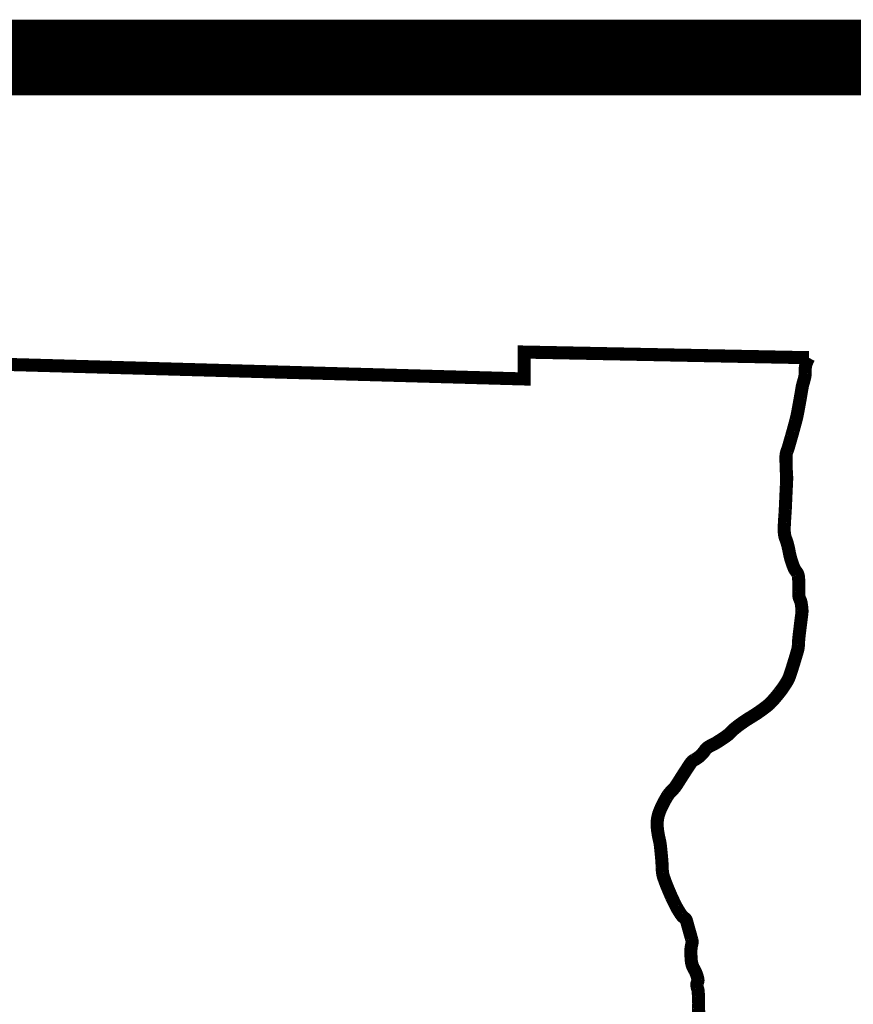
# Model space of a CAD drawing. Header units: feet. Extents: x 0 to 8.5, y 0 to 11.
# Tile 144 of 150: x 7.341 to 7.782, y 2 to 2.52. Entities that reach past the tile are written whole.
import ezdxf

# ---------------------------------------------------------------- set-up
doc = ezdxf.new("R2010")
doc.units = ezdxf.units.FT
doc.header["$MEASUREMENT"] = 0
doc.layers.add('BELMONT-BORDER', color=5, linetype='CONTINUOUS')
doc.layers.add('BORDER', color=7, linetype='CONTINUOUS')

msp = doc.modelspace()

# ---------------------------------------------------------------- linework, layer by layer
at = {"layer": 'BELMONT-BORDER', "color": 5, "const_width": 0.00691}
msp.add_lwpolyline([(6.51633, 1.42511), (6.52513, 2.36053), (6.79247, 2.36308), (6.79259, 2.35306), (7.60785, 2.33015), (7.60792, 2.34436), (7.75831, 2.34138)], dxfattribs=at)
msp.add_lwpolyline([(7.70022, 1.99475, -0.028804), (7.70002, 1.99753, -0.008123), (7.70003, 2.00007, 0.009336), (7.70004, 2.0026, 0.009851), (7.69999, 2.00392, 0.005039), (7.69983, 2.00649, 0.063836), (7.69948, 2.00819, -0.062086), (7.69912, 2.00994, -0.155581), (7.69943, 2.01129, 0.162501), (7.69972, 2.0126, 0.039146), (7.69952, 2.01365, 0.019266), (7.69887, 2.01573, 0.051338), (7.6976, 2.0184, -0.063951), (7.69663, 2.02058, -0.050097), (7.69619, 2.02283, -0.023551), (7.69598, 2.02768, -0.064423), (7.69651, 2.03172, 0.133949), (7.6965, 2.0337, 0.000137), (7.69625, 2.03457, 0.000035), (7.69529, 2.038, 0.000059), (7.6939, 2.04296, 0.000313), (7.69364, 2.04389, 0.1759), (7.69267, 2.04524, -0.099608), (7.69067, 2.0473, -0.007684), (7.68899, 2.04998, -0.016767), (7.68829, 2.05124, -0.005872), (7.68698, 2.05385, -0.006046), (7.68577, 2.05641, -0.006159), (7.68496, 2.05825, -0.002978), (7.68335, 2.06207, -0.018533), (7.68152, 2.06702, -0.044957), (7.68103, 2.06914, -0.029655), (7.68081, 2.07188, 0.017705), (7.68056, 2.07647, 0.002412), (7.68011, 2.0812, 0.004295), (7.67982, 2.08385, 0.030338), (7.67935, 2.08647, -0.01961), (7.67853, 2.09051, -0.034839), (7.67816, 2.09461, -0.044435), (7.67838, 2.09784, -0.052647), (7.67931, 2.10129, -0.032742), (7.68172, 2.10651, -0.006896), (7.68321, 2.10916, -0.018536), (7.68381, 2.11012, -0.055063), (7.68614, 2.11283, 0.060634), (7.68822, 2.11531, 0.004094), (7.6896, 2.11745, -0.002517), (7.69182, 2.12095, -0.002667), (7.69486, 2.12562, -0.007271), (7.69601, 2.12731, -0.122024), (7.69771, 2.1288, 0.067961), (7.701, 2.13109, 0.058401), (7.70338, 2.13387, -0.093443), (7.705, 2.13551, -0.044105), (7.70699, 2.13665, 0.03269), (7.70971, 2.13812, 0.008987), (7.71385, 2.14082, 0.020323), (7.71561, 2.14212, 0.038931), (7.7174, 2.14381, -0.039161), (7.7192, 2.1455, -0.012183), (7.72206, 2.14769, -0.011703), (7.72514, 2.14982, -0.009097), (7.72763, 2.1514, 0.007942), (7.73049, 2.15319, 0.011581), (7.73281, 2.15478, 0.008333), (7.73594, 2.15711, 0.040823), (7.73855, 2.15948, 0.022202), (7.74275, 2.16441, 0.028135), (7.74667, 2.17007, 0.055127), (7.74817, 2.17326, 0.005018), (7.74918, 2.17632, 0.003509), (7.75055, 2.18071, 0.002576), (7.75235, 2.18672, 0.021431), (7.75253, 2.18745, 0.042111), (7.7528, 2.18982, -0.02204), (7.75314, 2.19437, -0.000345), (7.75367, 2.19876, -0.000454), (7.75408, 2.2021, -0.003055), (7.75436, 2.20427, 0.003074), (7.75464, 2.20644, 0.046227), (7.75468, 2.20796, 0.021537), (7.75434, 2.21119, 0.074331), (7.75356, 2.21373, -0.091163), (7.753, 2.21581, -0.038585), (7.75299, 2.21789, 0.024519), (7.75307, 2.22115, 0.01373), (7.75286, 2.2251, 0.038329), (7.75263, 2.22649, 0.119853), (7.75172, 2.22829, -0.086595), (7.7503, 2.23067, -0.010577), (7.74916, 2.23385, -0.018129), (7.7486, 2.23574, -0.016431), (7.74798, 2.23854, 0.013009), (7.74722, 2.24208, 0.035361), (7.7461, 2.24561, -0.055809), (7.74548, 2.24788, -0.036436), (7.7453, 2.25004, -0.017567), (7.74542, 2.25453, -0.003901), (7.74571, 2.25885, 0.007515), (7.74585, 2.26109, 0.000808), (7.74605, 2.26554, -0.000521), (7.74625, 2.27, -0.001751), (7.74642, 2.27351, 0.003697), (7.74659, 2.27701, 0.029137), (7.74656, 2.27892, -0.011245), (7.7463, 2.28384, -0.010117), (7.74624, 2.28955, -0.053041), (7.74637, 2.29063, -0.035791), (7.74684, 2.29217, 0.021189), (7.7477, 2.29474, 0.000995), (7.74911, 2.29968, 0.001659), (7.74995, 2.30265, 0.003277), (7.75147, 2.30829, 0.009095), (7.75197, 2.31034, 0.009058), (7.7524, 2.31243, 0.002443), (7.75382, 2.32024, 0.002868), (7.75428, 2.32295, -0.002647), (7.75474, 2.32566, -0.033092), (7.75539, 2.32829, 0.027125), (7.75621, 2.33149, 0.05683), (7.75636, 2.33318, -0.030831), (7.75646, 2.33629, -0.063579), (7.75692, 2.33833, -0.039453), (7.75831, 2.34138)], format="xyb", dxfattribs=at)
at = {"layer": 'BORDER', "const_width": 0.04}
msp.add_lwpolyline([(0.5, 2.49999), (8, 2.49999)], dxfattribs=at)

doc.saveas('drawing.dxf')
